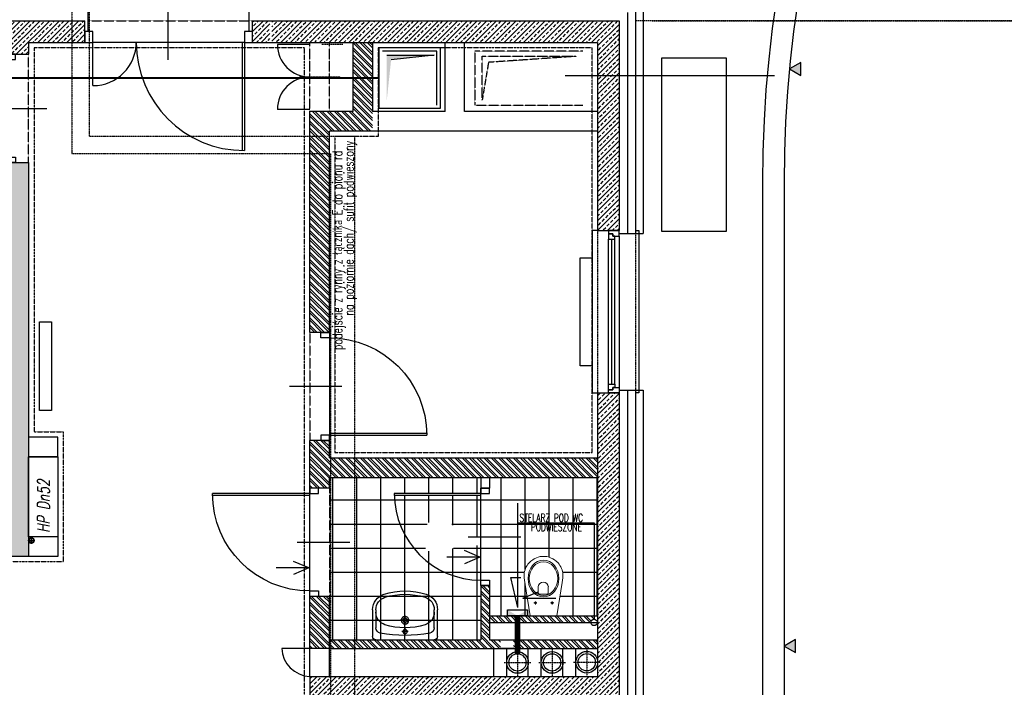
# Model space of a CAD drawing. Header units: inches. Extents: x -281236 to -70395, y 38777 to 102341.
# Tile 68 of 244: x -144510 to -143600, y 51038 to 51655. Entities that reach past the tile are written whole.
import ezdxf
from ezdxf.enums import TextEntityAlignment as Align

# ---------------------------------------------------------------- set-up
doc = ezdxf.new("R2010")
doc.units = ezdxf.units.IN
doc.header["$MEASUREMENT"] = 0
for name, pattern in [('CENTER', [2, 1.25, -0.25, 0.25, -0.25]), ('DASHDOT', [1, 0.5, -0.25, 0, -0.25]), ('DASHED', [0.75, 0.5, -0.25]), ('DASHED2', [0.375, 0.25, -0.125]), ('DIVIDE', [31.75, 12.7, -6.35, 0, -6.35, 0, -6.35]), ('HIDDEN', [0.375, 0.25, -0.125])]:
    doc.linetypes.add(name, pattern=pattern)
doc.layers.get('0').update_dxf_attribs({"color": 101})
for name, color, linetype in [('Cieniutko', 8, 'Continuous'), ('Drz---drzwi', 5, 'Continuous'), ('Ins-co', 203, 'Continuous'), ('ins-kan-deszcz', 132, 'Continuous'), ('Ins-went', 141, 'Continuous'), ('Ins-wod', 152, 'Continuous'), ('Ins-wod-opis', 155, 'Continuous'), ('m-went-strzałki', 161, 'Continuous'), ('m-went-wentylacja', 255, 'Continuous'), ('m-went-wywiew', 1, 'Continuous'), ('Okn---okna', 5, 'Continuous'), ('opis-drogowy', 7, 'Continuous'), ('Opis-info', 2, 'Continuous'), ('Os-osie', 8, 'CENTER'), ('Pos-hatch', 144, 'Continuous'), ('Pzt-chodniki', 8, 'Continuous'), ('Sc-beton', 7, 'Continuous'), ('Sc-beton-hatch', 86, 'Continuous'), ('Sc-cegla pustak', 42, 'Continuous'), ('Sc-cegla pustak-hatch', 8, 'Continuous'), ('Sc-gk', 120, 'Continuous'), ('Sc-izolacja term-styropian', 151, 'STYROPIAN-KA'), ('Sc-kamien', 31, 'Continuous'), ('Sc-nadproza kon', 5, 'DASHED2'), ('Sc-silikat', 61, 'Continuous'), ('Sch-opis', 51, 'Continuous'), ('Suf-widok', 8, 'Continuous'), ('W-idok nad', 5, 'DASHED2'), ('W-otwor-strop-nad', 126, 'DASHED2'), ('Wyp-sanitar', 131, 'Continuous')]:
    doc.layers.add(name, color=color, linetype=linetype)
doc.styles.add('IT12', font='ITALICT.SHX', dxfattribs={"width": 0.8, "height": 0.12})
doc.styles.add('ROMANS', font='romans', dxfattribs={"width": 0.85})
doc.linetypes.add('BATTING', pattern='A,0.0001,-0.1,[134,ltypeshp.shx,S=0.1,R=0,X=-0.1,Y=0],-0.2,[134,ltypeshp.shx,S=0.1,R=180,X=0.1,Y=0],-0.1', length=0.4001)
doc.linetypes.add('STYROPIAN-KA', pattern='A,0.0001,-0.1,[135,ltypeshp.shx,S=0.1,R=0,X=-0.1,Y=0],0,[135,ltypeshp.shx,S=0.1,R=180,X=0.1,Y=0],-0.1', length=0.2001)
pattern_1 = [(45, (-196049.7697, 113974.1994), (-4.49012806, 4.49012806), []), (45, (-196045.2795, 113974.1994), (-4.49012806, 4.49012806), [3.175, -1.5875])]
pattern_2 = [(135, (-196049.7697, 113974.1994), (-3.36759605, -3.36759605), []), (135, (-196049.7697, 113976.4445), (-3.36759605, -3.36759605), [])]

# ---------------------------------------------------------------- blocks, each defined once
blk = doc.blocks.new('_0630_DRZWI_90')
at = {"ltscale": 7}
for p, q in [((5, 8), (5, 98)), ((6.8, 8), (6.8, 97.98))]:
    blk.add_line(p, q, dxfattribs=at)
at = {"ltscale": 25}
for p, q in [((50, 19.7), (50, -28.9)), ((5, 8), (0, 8)), ((0, 8), (5, 8)), ((0, 0), (0, 8)), ((5, 0), (0, 0)), ((5, 0), (0, 0)), ((95, 8), (5, 8)), ((5, 8), (5, 0)), ((95, 8), (95, 0)), ((100, 8), (95, 8)), ((95, 0), (100, 0)), ((95, 0), (100, 0)), ((100, 0), (100, 8))]:
    blk.add_line(p, q, dxfattribs=at)
at = {"ltscale": 7}
blk.add_arc((5, 8), 90, 0, 90, dxfattribs=at)
blk = doc.blocks.new('_GKJDFKG')
at = {"ltscale": 25}
for p, q in [((-8, -5), (-8, 0)), ((-8, 0), (-8, -5)), ((0, 0), (-8, 0)), ((0, -5), (0, 0)), ((0, -5), (0, 0)), ((-8, -85), (-8, -5)), ((-8, -5), (0, -5)), ((-19.7, -45), (28.9, -45)), ((-8, -85), (0, -85)), ((-8, -90), (-8, -85)), ((0, -90), (-8, -90)), ((0, -85), (0, -90)), ((0, -85), (0, -90))]:
    blk.add_line(p, q, dxfattribs=at)
at = {"ltscale": 7}
for p, q in [((-8, -5), (-88, -5)), ((-8, -6.8), (-87.98, -6.8))]:
    blk.add_line(p, q, dxfattribs=at)
blk.add_arc((-8, -5), 80, 180, 270)
blk = doc.blocks.new('umywalka_60x45')
at = {"ltscale": 25}
for p, q in [((-27, 0), (27, 0)), ((-30, -27.72), (-30, -3)), ((3, -7.5), (-3, -7.5)), ((0, -4.5), (0, -10.5)), ((30, -3), (30, -27.72)), ((-27, -27.72), (-27, -11.03)), ((4.5, -18), (-4.5, -18)), ((0, -13.5), (0, -22.5)), ((27, -11.03), (27, -27.72))]:
    blk.add_line(p, q, dxfattribs=at)
for centre, radius in [((0, -7.5), 2), ((0, -18), 3.5), ((0, -18), 2)]:
    blk.add_circle(centre, radius, dxfattribs=at)
for centre, radius, start, end in [((27, -3), 3, 0, 90), ((-27, -3), 3, 90, 180), ((-22, -11.03), 5, 100.52627, 180), ((0, -129.43), 125.43, 79.47373, 100.52627), ((22, -11.03), 5, 0, 79.47373), ((-15, -25.28), 12, 107.3129, 180), ((0, -73.4), 62.4, 72.6871, 107.3129), ((15, -25.28), 12, 0, 72.6871), ((-15, -27.72), 15, 180, 252.6871), ((-15, -27.72), 12, 180, 252.6871), ((15, -27.72), 12, 287.3129, 0), ((15, -27.72), 15, 287.3129, 0), ((0, 20.4), 65.4, 252.6871, 287.3129), ((0, 20.4), 62.4, 252.6871, 287.3129)]:
    blk.add_arc(centre, radius, start, end, dxfattribs=at)
blk = doc.blocks.new('_FKHJK')
for p, q in [((-10, 0), (-15, 0)), ((-15, 0), (-15, -150)), ((25, 0), (28, 0)), ((28, 0), (28, -150)), ((0, -142), (0, -8)), ((3, -142), (3, -8)), ((6, -142), (6, -8)), ((10, -5), (10, -145)), ((-15, -150), (-10, -150)), ((28, -150), (25, -150))]:
    blk.add_line(p, q)
at = {"linetype": 'DASHED2'}
for p, q in [((-10, 0), (-10, -150)), ((25, 0), (25, -150))]:
    blk.add_line(p, q, dxfattribs=at)
for points in [[(10, -5), (10, 0), (0, 0), (0, -3), (4, -3), (4, -5)], [(6, -8), (6, -5), (4, -5), (4, -3), (0, -3), (0, -5), (0, -8)], [(6, -142), (6, -145), (4, -145), (4, -147), (0, -147), (0, -145), (0, -142)], [(10, -145), (10, -150), (0, -150), (0, -147), (4, -147), (4, -145)]]:
    blk.add_lwpolyline(points, close=True)
blk = doc.blocks.new('_KOLO_WC_PODWIESZONE')
at = {"lineweight": 0}
for p, q in [((-12.21, 0), (-17.15, -30.7)), ((-12.21, 0), (12.21, 0)), ((12.21, 0), (17.15, -30.7)), ((-8.01, -11.98), (-9.42, -11.98)), ((-8.01, -11.98), (-8.01, -10.54)), ((-8.01, -11.98), (-6.53, -11.98)), ((-8.01, -11.98), (-8.01, -13.41)), ((7.49, -11.98), (6.08, -11.98)), ((7.49, -11.98), (7.49, -10.54)), ((7.49, -11.98), (8.97, -11.98)), ((7.49, -11.98), (7.49, -13.41)), ((-4.44, -21.51), (-4.44, -26.77)), ((-3.5, -20.21), (4, -20.21)), ((4.94, -21.51), (4.94, -26.77)), ((-17.15, -30.7), (-17.82, -35.14)), ((-17.82, -35.14), (-17.77, -39.69)), ((17.15, -30.7), (17.82, -35.14)), ((17.82, -35.14), (17.77, -39.69)), ((-17.77, -39.69), (-17.51, -41.08)), ((-17.51, -41.08), (-17.12, -42.53)), ((-17.12, -42.53), (-16.6, -43.93)), ((-16.6, -43.93), (-15.97, -45.29)), ((-15.97, -45.29), (-15.22, -46.59)), ((15.97, -45.29), (15.22, -46.59)), ((16.6, -43.93), (15.97, -45.29)), ((17.12, -42.53), (16.6, -43.93)), ((17.51, -41.08), (17.12, -42.53)), ((17.77, -39.69), (17.51, -41.08)), ((-15.22, -46.59), (-14.37, -47.83)), ((-14.37, -47.83), (-13.41, -48.99)), ((-13.41, -48.99), (-11.77, -50.6)), ((-11.77, -50.6), (-10, -51.94)), ((-10, -51.94), (-8.71, -52.72)), ((-8.71, -52.72), (-6.54, -53.77)), ((-6.54, -53.77), (-5.07, -54.25)), ((-5.07, -54.25), (-3.02, -54.72)), ((5.07, -54.25), (3.02, -54.72)), ((6.54, -53.77), (5.07, -54.25)), ((8.71, -52.72), (6.54, -53.77)), ((10, -51.94), (8.71, -52.72)), ((11.77, -50.6), (10, -51.94)), ((13.41, -48.99), (11.77, -50.6)), ((14.37, -47.83), (13.41, -48.99)), ((15.22, -46.59), (14.37, -47.83)), ((-3.02, -54.72), (-1.52, -54.92)), ((-1.52, -54.92), (0, -55)), ((1.52, -54.92), (0, -55)), ((3.02, -54.72), (1.52, -54.92))]:
    blk.add_line(p, q, dxfattribs=at)
for centre, radius, start, end in [((-3.24, -21.39), 1.2, 102.23395, 185.88986), ((0.25, -26.54), 4.7, 182.80221, 357.19779), ((3.75, -21.39), 1.2, 354.11014, 77.76605)]:
    blk.add_arc(centre, radius, start, end, dxfattribs=at)
for major_axis, ratio in [((0, -17), 0.838235), ((0, -15.54), 0.845174)]:
    blk.add_ellipse((0.05, -34.5), major_axis=major_axis, ratio=ratio, dxfattribs=at)
for centre in [(-8.01, -11.98), (7.49, -11.98)]:
    blk.add_ellipse(centre, major_axis=(0.599, 0.599), ratio=1, start_param=5.497787, end_param=11.780972, dxfattribs=at)
blk = doc.blocks.new('_DKGJHF')
at = {"ltscale": 7}
for p, q in [((-21.08, -77), (35.92, -77)), ((-5, -145.5), (-104.98, -145.5)), ((-5, -147.5), (-105, -147.5))]:
    blk.add_line(p, q, dxfattribs=at)
for points in [[(5, -7.5), (5, 0), (-5, 0), (-5, -7.5)], [(5, -155), (5, -147.5), (-5, -147.5), (-5, -155)]]:
    blk.add_lwpolyline(points, close=True, dxfattribs=at)
for points in [[(-45, -7.5), (-5, -7.5)], [(-5, -147.5), (-5, -7.5)]]:
    blk.add_lwpolyline(points, dxfattribs=at)
for centre, radius, start, end in [((-5, -7.5), 40, 180, 270), ((-5, -147.5), 100, 90, 180)]:
    blk.add_arc(centre, radius, start, end)
blk = doc.blocks.new('_STRZAŁKA_WENT')
for q in [(-6.02, -14.01), (0, -30.24), (6.02, -14.01)]:
    blk.add_line((0, 0), q)
blk = doc.blocks.new('_vxkdjhgkljhkgjhk')
for q in [(14.01, 6.02), (30.24, 0)]:
    blk.add_line((0, 0), q)
blk = doc.blocks.new('W160')
at = {"layer": 'm-went-wywiew', "color": 254, "linetype": 'HIDDEN'}
for p, q in [((-141996.39, 41106.12), (-141996.39, 41081.57)), ((-142008.66, 41093.85), (-141984.11, 41093.85))]:
    blk.add_line(p, q, dxfattribs=at)
at = {"layer": 'm-went-wywiew', "color": 254}
blk.add_circle((-141996.39, 41093.85), 10, dxfattribs=at)
at = {"layer": 'm-went-wywiew'}
blk.add_circle((-141996.39, 41093.85), 8, dxfattribs=at)
blk = doc.blocks.new('st')
at = {"layer": 'm-went-strzałki', "lineweight": -3}
blk.add_line((55839.62, 14820.38), (55867.57, 14826.73), dxfattribs=at)
at = {"layer": 'm-went-strzałki'}
for p, q in [((55867.57, 14826.73), (55867.57, 14820.38)), ((55839.62, 14820.38), (55936.05, 14820.38)), ((55867.57, 14820.38), (55867.57, 14817.63))]:
    blk.add_line(p, q, dxfattribs=at)

msp = doc.modelspace()

# ---------------------------------------------------------------- hatches: boundary and pattern name
at = {"layer": 'm-went-wentylacja'}
h = msp.add_hatch(color=256, dxfattribs=at)
h.paths.add_polyline_path([(-144059.46, 51103.69), (-144050.27, 51103.69), (-144059.46, 51109.2)])
h.paths.add_polyline_path([(-144041.09, 51103.69), (-144041.09, 51109.2), (-144050.27, 51103.69)])
at = {"layer": 'm-went-wywiew'}
msp.add_hatch(color=256, dxfattribs=at).paths.add_polyline_path([(-144171.22, 51621.86), (-144171.22, 51579.18), (-144167.12, 51617.48), (-144127.43, 51621.86)])
at = {"layer": 'opis-drogowy'}
for points in [[(-143788.37, 51615.17), (-143798.77, 51609.17), (-143788.37, 51603.17)], [(-143793.44, 51081.79), (-143803.84, 51075.79), (-143793.44, 51069.79)]]:
    msp.add_hatch(color=7, dxfattribs=at).paths.add_polyline_path(points)
at = {"layer": 'Pos-hatch'}
h = msp.add_hatch(dxfattribs=at)
h.set_pattern_fill('ANSI37', color=256, scale=7, angle=45, style=0)
h.set_pattern_definition([(90, (-196049.77, 113974.2), (-22.225, 4e-15), []), (180, (-196049.77, 113974.2), (-4e-15, -22.225), [])])
h.paths.add_polyline_path([(-144084.22, 51131.69), (-144084.22, 51136.69, -0.236068), (-144148.22, 51168.69), (-144224.22, 51168.69), (-144224.22, 51121.69), (-144224.22, 51081.69), (-144181.22, 51081.69, -0.414214), (-144184.22, 51084.69, 0.414214), (-144181.22, 51081.69), (-144127.22, 51081.69, 0.414214), (-144124.22, 51084.69), (-144124.22, 51109.41, 0.328237), (-144134.76, 51123.73), (-144134.76, 51123.73, -0.328238), (-144124.22, 51109.41), (-144124.22, 51084.69, -0.414214), (-144127.22, 51081.69), (-144084.22, 51081.69)])
h.paths.add_polyline_path([(-144084.22, 51168.69), (-144107.99, 51168.69, -0.589015), (-144136.85, 51168.69), (-144148.22, 51168.69, 0.236068), (-144084.22, 51136.69)], flags=16)
h.paths.add_polyline_path([(-144084.22, 51214.89), (-144164.2, 51214.89, 0.156509), (-144148.22, 51168.69), (-144136.85, 51168.69, -0.127227), (-144138.92, 51176.69, -1), (-144105.92, 51176.69), (-144084.22, 51176.69)], flags=17)
h.paths.add_polyline_path([(-144164.22, 51216.69), (-144084.22, 51216.69), (-144084.22, 51221.69), (-144084.22, 51231.69), (-144224.22, 51231.69), (-144224.22, 51221.69), (-144224.22, 51168.69), (-144148.22, 51168.69, -0.162278)])
h.paths.add_polyline_path([(-144076.22, 51231.69), (-144076.22, 51221.69), (-144076.22, 51216.69), (-144084.22, 51216.69), (-144084.22, 51168.69), (-143976.22, 51168.69), (-143976.22, 51231.69)])
h.paths.add_polyline_path([(-144044.04, 51138.83), (-144043.99, 51143.38), (-144043.73, 51144.77), (-144043.34, 51146.22), (-144042.82, 51147.62), (-144042.19, 51148.98), (-144041.45, 51150.28), (-144040.59, 51151.52), (-144039.64, 51152.68), (-144037.99, 51154.29), (-144036.22, 51155.63), (-144034.93, 51156.42), (-144032.76, 51157.46), (-144031.29, 51157.94), (-144029.24, 51158.42), (-144027.74, 51158.61), (-144026.22, 51158.69), (-144024.71, 51158.61), (-144023.2, 51158.42), (-144021.15, 51157.94), (-144019.68, 51157.46), (-144017.51, 51156.42), (-144016.22, 51155.63), (-144014.45, 51154.29), (-144012.81, 51152.68), (-144011.85, 51151.52), (-144011, 51150.28), (-144010.25, 51148.98), (-144009.62, 51147.62), (-144009.11, 51146.22), (-144008.71, 51144.77), (-144008.46, 51143.38), (-144008.4, 51138.83), (-144009.07, 51134.4), (-144014.01, 51103.69), (-143976.22, 51103.69), (-143976.22, 51168.69), (-144084.22, 51168.69), (-144084.22, 51136.69), (-144076.22, 51136.69), (-144076.22, 51131.69), (-144076.22, 51103.69), (-144038.43, 51103.69), (-144043.37, 51134.4)])
h.paths.add_polyline_path([(-144089.7, 51158.57), (-144062.1, 51158.57), (-144062.1, 51176.57), (-144089.7, 51176.57)], flags=9)
h.paths.add_polyline_path([(-144086.5, 51179.37), (-144066.9, 51179.37), (-144066.9, 51197.37), (-144086.5, 51197.37)], flags=9)
at = {"layer": 'Sc-beton-hatch'}
h = msp.add_hatch(dxfattribs=at)
h.set_pattern_fill('ANSI33', color=256, style=0)
h.set_pattern_definition(pattern_1)
h.paths.add_polyline_path([(-144538.5, 51643.69), (-144546.39, 51633.69), (-144522.22, 51633.69), (-144522.22, 51622.69), (-144514.22, 51622.69), (-144512.22, 51622.69), (-144512.22, 51643.69)])
h.paths.add_polyline_path([(-144502.22, 51633.69), (-144450.22, 51633.69), (-144450.22, 51643.69), (-144512.22, 51643.69), (-144512.22, 51622.69), (-144502.22, 51622.69)])
h.paths.add_polyline_path([(-144450.22, 51643.69), (-144450.22, 51653.69), (-144512.22, 51653.69), (-144512.22, 51643.69)])
h.paths.add_polyline_path([(-144512.22, 51643.69), (-144512.22, 51653.69), (-144530.61, 51653.69), (-144538.5, 51643.69)])
h.paths.add_polyline_path([(-144468.97, 51635.23), (-144468.97, 51652.15), (-144451.72, 51652.15), (-144451.72, 51635.23)], flags=9)
h = msp.add_hatch(dxfattribs=at)
h.set_pattern_fill('ANSI33', color=256, style=0)
h.set_pattern_definition(pattern_1)
h.paths.add_polyline_path([(-144279.07, 51643.69), (-144295.22, 51643.69), (-144295.22, 51633.69), (-144279.07, 51633.69)])
h.paths.add_polyline_path([(-144279.07, 51653.69), (-144295.22, 51653.69), (-144295.22, 51643.69), (-144279.07, 51643.69)])
h.paths.add_polyline_path([(-144213.83, 51653.69), (-144277.22, 51653.69), (-144277.22, 51643.69), (-144205.95, 51643.69)])
h.paths.add_polyline_path([(-144205.95, 51643.69), (-144277.22, 51643.69), (-144277.22, 51633.69), (-144198.06, 51633.69)])
h.paths.add_polyline_path([(-143990.73, 51643.69), (-144205.95, 51643.69), (-144198.06, 51633.69), (-143990.73, 51633.69)])
h.paths.add_polyline_path([(-143990.73, 51653.69), (-144213.83, 51653.69), (-144205.95, 51643.69), (-143990.73, 51643.69)])
h.paths.add_polyline_path([(-143966.22, 51643.69), (-143990.73, 51643.69), (-143990.73, 51633.69), (-143976.22, 51633.69), (-143976.22, 51502.69), (-143966.22, 51502.69)])
h.paths.add_polyline_path([(-143956.22, 51653.69), (-143966.22, 51653.69), (-143966.22, 51643.69), (-143956.22, 51643.69)])
h.paths.add_polyline_path([(-143966.22, 51653.69), (-143990.73, 51653.69), (-143990.73, 51643.69), (-143966.22, 51643.69)])
h.paths.add_polyline_path([(-143956.22, 51643.69), (-143966.22, 51643.69), (-143966.22, 51502.69), (-143956.22, 51502.69)])
h.paths.add_polyline_path([(-143956.22, 51502.69), (-143966.22, 51502.69), (-143966.22, 51459.69), (-143956.22, 51459.69)])
h.paths.add_polyline_path([(-143966.22, 51502.69), (-143976.22, 51502.69), (-143976.22, 51459.69), (-143966.22, 51459.69)])
h.paths.add_polyline_path([(-143974.68, 51567.3), (-143957.76, 51567.3), (-143957.76, 51550.05), (-143974.68, 51550.05)], flags=9)
h.paths.add_polyline_path([(-143974.68, 51606.87), (-143957.76, 51606.87), (-143957.76, 51589.62), (-143974.68, 51589.62)], flags=9)
h = msp.add_hatch(dxfattribs=at)
h.set_pattern_fill('ANSI33', color=256, style=0)
h.set_pattern_definition(pattern_1)
h.paths.add_polyline_path([(-144781.22, 51148.69), (-144771.22, 51148.69), (-144771.22, 51158.69), (-144701.22, 51158.69), (-144701.22, 51168.69), (-144781.22, 51168.69)])
h.paths.add_polyline_path([(-144781.22, 51168.69), (-144791.22, 51168.69), (-144791.22, 51148.69), (-144781.22, 51148.69)])
h.paths.add_polyline_path([(-144781.22, 51168.69), (-144701.22, 51168.69), (-144701.22, 51178.69), (-144771.22, 51178.69), (-144771.22, 51492.69), (-144649.22, 51492.69), (-144649.22, 51502.69), (-144781.22, 51502.69)])
h.paths.add_polyline_path([(-144781.22, 51502.69), (-144791.22, 51502.69), (-144791.22, 51168.69), (-144781.22, 51168.69)])
h.paths.add_polyline_path([(-144567.22, 51168.69), (-144567.22, 51158.69), (-144512.22, 51158.69), (-144512.22, 51168.69)])
h.paths.add_polyline_path([(-144512.22, 51168.69), (-144512.22, 51502.69), (-144649.22, 51502.69), (-144649.22, 51492.69), (-144522.22, 51492.69), (-144522.22, 51178.69), (-144567.22, 51178.69), (-144567.22, 51168.69)])
h.paths.add_polyline_path([(-144512.22, 51158.69), (-144502.22, 51158.69), (-144502.22, 51168.69), (-144512.22, 51168.69)])
h.paths.add_polyline_path([(-144502.22, 51502.69), (-144512.22, 51502.69), (-144512.22, 51168.69), (-144502.22, 51168.69)])
h.paths.add_polyline_path([(-144512.22, 51502.69), (-144512.22, 51522.69), (-144522.22, 51522.69), (-144522.22, 51512.69), (-144771.22, 51512.69), (-144771.22, 51616.38), (-144781.22, 51616.38), (-144781.22, 51502.69)])
h.paths.add_polyline_path([(-144781.22, 51616.38), (-144791.22, 51616.38), (-144791.22, 51502.69), (-144781.22, 51502.69)])
h.paths.add_polyline_path([(-144502.22, 51522.69), (-144512.22, 51522.69), (-144512.22, 51502.69), (-144502.22, 51502.69)])
h.paths.add_polyline_path([(-144671.67, 51494.23), (-144671.67, 51511.15), (-144654.42, 51511.15), (-144654.42, 51494.23)], flags=9)
h.paths.add_polyline_path([(-144789.68, 51567.3), (-144772.76, 51567.3), (-144772.76, 51550.05), (-144789.68, 51550.05)], flags=9)
h.paths.add_polyline_path([(-144789.68, 51606.87), (-144772.76, 51606.87), (-144772.76, 51589.62), (-144789.68, 51589.62)], flags=9)
h = msp.add_hatch(dxfattribs=at)
h.set_pattern_fill('ANSI33', color=256, style=0)
h.set_pattern_definition(pattern_1)
h.paths.add_polyline_path([(-143966.22, 51309.69), (-143976.22, 51309.69), (-143976.22, 51168.69), (-143966.22, 51168.69)])
h.paths.add_polyline_path([(-143966.22, 51168.69), (-143956.22, 51168.69), (-143956.22, 51309.69), (-143966.22, 51309.69)])
h.paths.add_polyline_path([(-143956.22, 51168.69), (-143966.22, 51168.69), (-143966.22, 51037.69), (-143956.22, 51037.69)])
h.paths.add_polyline_path([(-143966.22, 51168.69), (-143976.22, 51168.69), (-143976.22, 51047.69), (-144242.22, 51047.69), (-144242.22, 51037.69), (-143966.22, 51037.69)])
h.paths.add_polyline_path([(-144242.22, 51037.69), (-144242.22, 51027.69), (-143976.22, 51027.69), (-143976.22, 50973.69), (-143966.22, 50973.69), (-143966.22, 51037.69)])
h.paths.add_polyline_path([(-143956.22, 51037.69), (-143966.22, 51037.69), (-143966.22, 50973.69), (-143956.22, 50973.69)])
h.paths.add_polyline_path([(-144010.16, 51029.23), (-144010.16, 51046.15), (-143992.91, 51046.15), (-143992.91, 51029.23)], flags=9)
h.paths.add_polyline_path([(-144159.78, 51029.23), (-144159.78, 51046.15), (-144142.53, 51046.15), (-144142.53, 51029.23)], flags=9)
at = {"layer": 'Sc-cegla pustak-hatch'}
h = msp.add_hatch(dxfattribs=at)
h.set_pattern_fill('ANSI32', color=256, scale=0.5, angle=90, style=0)
h.set_pattern_definition(pattern_2)
h.paths.add_polyline_path([(-143976.22, 51249.69), (-144007.03, 51249.69), (-144007.03, 51231.69), (-143976.22, 51231.69)])
h.paths.add_polyline_path([(-144224.22, 51249.69), (-144224.22, 51265.69), (-144232.22, 51265.69), (-144242.22, 51265.69), (-144242.22, 51221.69), (-144234.22, 51221.69), (-144224.22, 51221.69), (-144224.22, 51231.69), (-144007.03, 51231.69), (-144007.03, 51249.69)])
h.paths.add_polyline_path([(-144242.22, 51365.69), (-144224.22, 51365.69), (-144224.22, 51502.69), (-144242.22, 51502.69)])
h.paths.add_polyline_path([(-144242.22, 51502.69), (-144224.22, 51502.69), (-144224.22, 51531.54), (-144242.22, 51531.54)])
h.paths.add_polyline_path([(-144224.22, 51551.69), (-144184.22, 51551.69), (-144184.22, 51616.15), (-144198.06, 51633.69), (-144202.22, 51633.69), (-144202.22, 51569.69), (-144242.22, 51569.69), (-144242.22, 51531.54), (-144224.22, 51531.54)])
h.paths.add_polyline_path([(-144198.06, 51633.69), (-144184.22, 51616.15), (-144184.22, 51633.69)])
h.paths.add_polyline_path([(-144010.16, 51232.72), (-144010.16, 51248.66), (-143992.91, 51248.66), (-143992.91, 51232.72)], flags=9)
h.paths.add_polyline_path([(-144159.78, 51232.72), (-144159.78, 51248.66), (-144142.53, 51248.66), (-144142.53, 51232.72)], flags=24)
h.paths.add_polyline_path([(-144159.78, 51218.72), (-144159.78, 51234.66), (-144142.53, 51234.66), (-144142.53, 51218.72)], flags=9)
h.paths.add_polyline_path([(-144241.19, 51567.3), (-144225.25, 51567.3), (-144225.25, 51550.05), (-144241.19, 51550.05)], flags=24)
h.paths.add_polyline_path([(-144201.19, 51606.87), (-144185.25, 51606.87), (-144185.25, 51589.62), (-144201.19, 51589.62)], flags=24)
h.paths.add_polyline_path([(-144205.94, 51544.29), (-144205.94, 51652.29), (-144219.44, 51652.29), (-144219.44, 51544.29)], flags=9)
h = msp.add_hatch(dxfattribs=at)
h.set_pattern_fill('ANSI32', color=256, scale=0.5, angle=90, style=0)
h.set_pattern_definition(pattern_2)
h.paths.add_polyline_path([(-144065.88, 51081.69), (-144076.22, 51081.69), (-144076.22, 51131.69), (-144084.22, 51131.69), (-144084.22, 51081.69), (-144224.22, 51081.69), (-144224.22, 51073.69), (-144065.88, 51073.69)])
h.paths.add_polyline_path([(-143976.22, 51081.69), (-144053.88, 51081.69), (-144053.88, 51073.69), (-143976.22, 51073.69)])
h.paths.add_polyline_path([(-143979.54, 51100.69), (-143979.54, 51103.69), (-144060.21, 51103.69), (-144060.21, 51097.69), (-143982.54, 51097.69, -0.414214)])
h.paths.add_polyline_path([(-144060.21, 51103.69), (-144076.22, 51103.69), (-144076.22, 51097.69), (-144060.21, 51097.69)])
h.paths.add_polyline_path([(-144010.16, 51072.52), (-144010.16, 51082.87), (-143992.91, 51082.87), (-143992.91, 51072.52)], flags=9)
h.paths.add_polyline_path([(-144010.16, 51095.68), (-144010.16, 51105.7), (-143992.91, 51105.7), (-143992.91, 51095.68)], flags=9)
h.paths.add_polyline_path([(-144242.22, 51073.69), (-144224.22, 51073.69), (-144224.22, 51121.69), (-144242.22, 51121.69)])

# ---------------------------------------------------------------- linework, layer by layer
msp.add_lwpolyline([(-143917.2, 51619.08), (-143917.2, 51459.08), (-143857.2, 51459.08), (-143857.2, 51619.08)], close=True)
msp.add_lwpolyline([(-144006.21, 51602.98), (-143812.69, 51602.98)])
at = {"layer": 'Cieniutko', "linetype": 'DASHED2'}
msp.add_line((-143925.84, 51653.69), (-142813.83, 51653.69), dxfattribs=at)
at = {"layer": 'Drz---drzwi'}
for points in [[(-144242.22, 51631.69), (-144272.22, 51631.69)], [(-144242.22, 51571.69), (-144272.22, 51571.69)], [(-144242.22, 51073.69), (-144268.22, 51073.69)]]:
    msp.add_lwpolyline(points, dxfattribs=at)
for centre, radius, start, end in [((-144242.22, 51631.69), 30, 180, 270), ((-144242.22, 51571.69), 30, 90, 180), ((-144241.02, 51074.9), 27.23, 182.5399, 267.4601)]:
    msp.add_arc(centre, radius, start, end, dxfattribs=at)
at = {"layer": 'Ins-co'}
for points in [[(-143992.29, 51434.69), (-143981.29, 51434.69), (-143981.29, 51334.69), (-143992.29, 51334.69)], [(-144492.03, 51375.35), (-144481.03, 51375.35), (-144481.03, 51293.35), (-144492.03, 51293.35)]]:
    msp.add_lwpolyline(points, close=True, dxfattribs=at)
at = {"layer": 'ins-kan-deszcz', "linetype": 'DASHED', "ltscale": 0.5}
msp.add_lwpolyline([(-144211.77, 51631.62), (-144231.28, 51631.62)], dxfattribs=at)
at = {"layer": 'Ins-went'}
msp.add_line((-144053.88, 51073.67), (-144065.88, 51073.67), dxfattribs=at)
at = {"layer": 'Ins-wod', "linetype": 'DASHED', "ltscale": 0.5}
for p, q in [((-144200.52, 51546.69), (-144446.36, 51546.69)), ((-144223.02, 51530.69), (-144462.36, 51530.69))]:
    msp.add_line(p, q, dxfattribs=at)
at = {"layer": 'Ins-wod'}
for p, q in [((-144502.67, 51173.37), (-144496.67, 51173.37)), ((-144499.67, 51170.37), (-144499.67, 51176.37))]:
    msp.add_line(p, q, dxfattribs=at)
at = {"layer": 'Ins-wod', "linetype": 'DASHED', "ltscale": 0.5}
for points in [[(-144462.36, 51961.53), (-144462.36, 51530.69)], [(-144446.36, 51961.53), (-144446.36, 51546.69)]]:
    msp.add_lwpolyline(points, dxfattribs=at)
at = {"layer": 'Ins-wod', "linetype": 'DASHED2'}
for points in [[(-144200.52, 50819.69), (-144200.52, 51546.69)], [(-144223.02, 51530.69), (-144223.02, 50871.38)]]:
    msp.add_lwpolyline(points, dxfattribs=at)
at = {"layer": 'Ins-wod'}
msp.add_lwpolyline([(-144502.22, 51250.69), (-144475.22, 51250.69), (-144475.22, 51176.69), (-144502.22, 51176.69)], close=True, dxfattribs=at)
for centre, radius in [((-144499.67, 51173.35), 2.55), ((-144499.67, 51173.37), 2)]:
    msp.add_circle(centre, radius, dxfattribs=at)
at = {"layer": 'm-went-wentylacja'}
msp.add_lwpolyline([(-144059.46, 51109.2), (-144041.09, 51109.2), (-144041.09, 51103.69), (-144059.46, 51103.69)], close=True, dxfattribs=at)
at = {"layer": 'm-went-wentylacja', "const_width": 5}
msp.add_lwpolyline([(-144050.27, 51068.65), (-144050.27, 51103.69)], dxfattribs=at)
at = {"layer": 'm-went-wywiew'}
for p, q in [((-144124.94, 51625.6), (-144174.94, 51625.6)), ((-144124.94, 51575.6), (-144124.94, 51625.6)), ((-144171.22, 51621.86), (-144127.43, 51621.86)), ((-144127.43, 51621.86), (-144167.12, 51617.48))]:
    msp.add_line(p, q, dxfattribs=at)
at = {"layer": 'm-went-wywiew', "linetype": 'DASHED', "const_width": 2}
msp.add_lwpolyline([(-144178.25, 51600.67), (-144638.97, 51600.84), (-144638.97, 51677.01)], dxfattribs=at)
at = {"layer": 'm-went-wywiew', "color": 254}
msp.add_lwpolyline([(-144178.25, 51628.89), (-144121.78, 51628.89), (-144121.78, 51572.45), (-144178.25, 51572.45)], close=True, dxfattribs=at)
at = {"layer": 'opis-drogowy', "color": 7}
for points in [[(-143788.37, 51615.17), (-143798.77, 51609.17), (-143788.37, 51603.17), (-143788.37, 51615.17)], [(-143793.44, 51081.79), (-143803.84, 51075.79), (-143793.44, 51069.79), (-143793.44, 51081.79)]]:
    msp.add_lwpolyline(points, dxfattribs=at)
at = {"layer": 'Os-osie', "ltscale": 0.2}
msp.add_lwpolyline([(-144252.22, 51601.69), (-144214.22, 51601.69)], dxfattribs=at)
at = {"layer": 'Pzt-chodniki'}
for p, q in [((-143823.84, 51503.69), (-143823.84, 50503.7)), ((-143823.84, 51503.69), (-143823.84, 50503.69)), ((-143803.84, 51503.69), (-143803.84, 50483.7)), ((-143803.84, 51503.69), (-143803.84, 50483.69))]:
    msp.add_line(p, q, dxfattribs=at)
for radius in [1120, 1100]:
    msp.add_arc((-142703.84, 51503.69), radius, 90, 180, dxfattribs=at)
at = {"layer": 'Sc-beton'}
for p, q in [((-145126.22, 51653.69), (-144450.22, 51653.69)), ((-143956.22, 51653.69), (-143956.22, 51459.69)), ((-144295.22, 51633.69), (-143976.22, 51633.69)), ((-143956.22, 51309.69), (-143956.22, 50827.69))]:
    msp.add_line(p, q, dxfattribs=at)
for points in [[(-144450.22, 51633.69), (-144450.22, 51653.69)], [(-144295.22, 51653.69), (-143956.22, 51653.69)], [(-144295.22, 51633.69), (-144295.22, 51653.69)], [(-144502.22, 51633.69), (-144450.22, 51633.69)], [(-144502.22, 51633.69), (-144502.22, 51622.69)], [(-143976.22, 51633.69), (-143976.22, 51459.69)], [(-144522.22, 51622.69), (-144502.22, 51622.69)], [(-144522.22, 51522.69), (-144502.22, 51522.69)], [(-144502.22, 51522.69), (-144502.22, 51158.69)], [(-143976.22, 51459.69), (-143956.22, 51459.69)], [(-143976.22, 51309.69), (-143976.22, 51047.69)], [(-143976.22, 51309.69), (-143956.22, 51309.69)], [(-144502.22, 51158.69), (-144567.22, 51158.69)], [(-144242.22, 51047.69), (-143976.22, 51047.69)], [(-144242.22, 51047.69), (-144242.22, 51027.69)]]:
    msp.add_lwpolyline(points, dxfattribs=at)
at = {"layer": 'Sc-cegla pustak'}
for p, q in [((-144117.22, 51569.69), (-144117.22, 51633.69)), ((-144099.22, 51569.69), (-144099.22, 51633.69)), ((-143976.22, 51551.69), (-144224.22, 51551.69))]:
    msp.add_line(p, q, dxfattribs=at)
for points in [[(-144202.22, 51569.69), (-144202.22, 51633.69)], [(-144184.22, 51633.69), (-144184.22, 51569.69)], [(-144242.22, 51365.69), (-144242.22, 51569.69)], [(-144202.22, 51569.69), (-144242.22, 51569.69)], [(-144117.22, 51569.69), (-144184.22, 51569.69)], [(-144117.22, 51569.69), (-144184.22, 51569.69)], [(-143976.22, 51569.69), (-144099.22, 51569.69)], [(-143976.22, 51569.69), (-144099.22, 51569.69)], [(-144224.22, 51365.69), (-144224.22, 51551.69)], [(-144224.22, 51365.69), (-144242.22, 51365.69)], [(-144475.22, 51268.69), (-144502.22, 51268.69)], [(-144475.22, 51250.69), (-144475.22, 51268.69)], [(-144242.22, 51221.69), (-144242.22, 51265.69)], [(-144224.22, 51265.69), (-144242.22, 51265.69)], [(-144224.22, 51249.69), (-144224.22, 51265.69)], [(-144475.22, 51250.69), (-144502.22, 51250.69)], [(-144224.22, 51249.69), (-143976.22, 51249.69)], [(-144224.22, 51221.69), (-144224.22, 51231.69)], [(-144224.22, 51231.69), (-143976.22, 51231.69)], [(-144224.22, 51221.69), (-144242.22, 51221.69)], [(-144475.22, 51176.69), (-144502.22, 51176.69)], [(-144475.22, 51176.69), (-144475.22, 51158.69)], [(-144475.22, 51158.69), (-144502.22, 51158.69)], [(-144242.22, 51047.69), (-144242.22, 51121.69)], [(-144224.22, 51121.69), (-144242.22, 51121.69)], [(-144224.22, 51047.69), (-144224.22, 51121.69)], [(-144224.22, 51073.69), (-144242.22, 51073.69)]]:
    msp.add_lwpolyline(points, dxfattribs=at)
at = {"layer": 'Sc-gk'}
msp.add_lwpolyline([(-144076.22, 51103.69), (-143976.22, 51103.69)], dxfattribs=at)
at = {"layer": 'Sc-izolacja term-styropian', "linetype": 'ByBlock'}
for p, q in [((-143941.22, 51668.69), (-143941.22, 51457.19)), ((-143941.22, 51312.19), (-143941.22, 50825.19))]:
    msp.add_line(p, q, dxfattribs=at)
at = {"layer": 'Sc-izolacja term-styropian', "linetype": 'BATTING', "ltscale": 0.35}
for p, q in [((-143948.72, 51661.19), (-143948.72, 51457.19)), ((-143948.72, 51312.19), (-143948.72, 50825.19))]:
    msp.add_line(p, q, dxfattribs=at)
at = {"layer": 'Sc-izolacja term-styropian', "linetype": 'ByBlock'}
for points in [[(-144447.22, 51643.69), (-144447.22, 51668.69)], [(-144298.22, 51643.69), (-144298.22, 51668.69)], [(-143956.22, 51457.19), (-143941.22, 51457.19)], [(-143956.22, 51312.19), (-143941.22, 51312.19)]]:
    msp.add_lwpolyline(points, dxfattribs=at)
at = {"layer": 'Sc-kamien'}
msp.add_line((-143934.22, 51675.69), (-143934.22, 51457.19), dxfattribs=at)
for points in [[(-143941.22, 51457.19), (-143934.22, 51457.19)], [(-143941.22, 51312.19), (-143934.22, 51312.19), (-143934.22, 50825.19), (-143941.22, 50825.19)]]:
    msp.add_lwpolyline(points, dxfattribs=at)
at = {"layer": 'Sc-nadproza kon', "linetype": 'DASHDOT', "ltscale": 0.5}
for points in [[(-144447.22, 51653.69), (-144295.22, 51653.69)], [(-144242.22, 51569.69), (-144242.22, 51633.69)], [(-144224.22, 51569.69), (-144224.22, 51633.69)], [(-144502.22, 51522.69), (-144502.22, 51622.69)], [(-144242.22, 51365.69), (-144242.22, 51265.69)], [(-144224.22, 51221.69), (-144224.22, 51121.69)]]:
    msp.add_lwpolyline(points, dxfattribs=at)
at = {"layer": 'Sc-silikat'}
for p, q in [((-144072.27, 51047.69), (-144072.27, 51073.69)), ((-144060.27, 51047.69), (-144060.27, 51073.69)), ((-144040.27, 51047.69), (-144040.27, 51073.69)), ((-144028.27, 51047.69), (-144028.27, 51073.69)), ((-144008.27, 51047.69), (-144008.27, 51073.69)), ((-143996.34, 51047.69), (-143996.34, 51073.69))]:
    msp.add_line(p, q, dxfattribs=at)
for points in [[(-144084.22, 51231.69), (-144084.22, 51221.69)], [(-144076.22, 51231.69), (-144076.22, 51221.69)], [(-144084.22, 51221.69), (-144076.22, 51221.69)], [(-144084.22, 51131.69), (-144084.22, 51081.69)], [(-144084.22, 51131.69), (-144076.22, 51131.69)], [(-144076.22, 51131.69), (-144076.22, 51081.69)], [(-144224.22, 51081.69), (-144084.22, 51081.69)], [(-144076.22, 51081.69), (-143976.22, 51081.69)], [(-144076.22, 51081.69), (-143976.22, 51081.69)], [(-144224.22, 51073.69), (-143976.22, 51073.69)], [(-144224.22, 51073.69), (-143976.22, 51073.69)]]:
    msp.add_lwpolyline(points, dxfattribs=at)
at = {"layer": 'Sch-opis'}
for points in [[(-144049.92, 51189.82), (-143979.54, 51189.82), (-143979.54, 51100.69)], [(-144076.22, 51097.69), (-143976.22, 51097.69)]]:
    msp.add_lwpolyline(points, dxfattribs=at)
msp.add_circle((-143979.54, 51097.69), 3, dxfattribs=at)
at = {"layer": 'Suf-widok', "linetype": 'DIVIDE', "ltscale": 0.02}
for points in [[(-144497.22, 51628.69), (-144497.22, 51273.69), (-144470.22, 51273.69), (-144470.22, 51153.69), (-144766.22, 51153.69), (-144766.22, 50958.69), (-144836.22, 50958.69), (-144836.22, 50812.69), (-144247.22, 50812.69), (-144247.22, 51628.69)], [(-144179.22, 51628.69), (-144179.22, 51546.69), (-144219.22, 51546.69), (-144219.22, 51254.69), (-143981.22, 51254.69), (-143981.22, 51628.69)]]:
    msp.add_lwpolyline(points, close=True, dxfattribs=at)
at = {"layer": 'W-idok nad', "ltscale": 5}
msp.add_line((-143141.22, 51653.69), (-143941.22, 51653.69), dxfattribs=at)
at = {"layer": 'W-otwor-strop-nad', "linetype": 'DASHDOT', "ltscale": 0.5}
for p, q in [((-144089.84, 51625.65), (-144089.84, 51575.65)), ((-143989.84, 51625.65), (-144089.84, 51625.65)), ((-144082.95, 51580.16), (-144082.95, 51620.77)), ((-144082.95, 51620.77), (-143995.98, 51620.77)), ((-143995.98, 51620.77), (-144077.08, 51615.2)), ((-144077.08, 51615.2), (-144082.95, 51580.16)), ((-144089.84, 51575.65), (-143989.84, 51575.65))]:
    msp.add_line(p, q, dxfattribs=at)

# ---------------------------------------------------------------- block references
at = {"layer": 'Drz---drzwi', "rotation": 90}
msp.add_blockref('_DKGJHF', (-144450.22, 51638.69), dxfattribs=at)
at = {"layer": 'Drz---drzwi', "xscale": -1}
for p, rotation in [((-144514.22, 51622.69), 90), ((-144232.22, 51265.69), 270), ((-144234.22, 51221.69), 90)]:
    msp.add_blockref('_0630_DRZWI_90', p, dxfattribs=dict(at, rotation=rotation))
at = {"layer": 'Drz---drzwi'}
msp.add_blockref('_GKJDFKG', (-144076.22, 51221.69), dxfattribs=at)
at = {"layer": 'Ins-went', "xscale": -1, "rotation": 270}
for p in [(-144085.22, 51157.95), (-144243.22, 51147.95)]:
    msp.add_blockref('_STRZAŁKA_WENT', p, dxfattribs=at)
at = {"layer": 'Ins-went'}
msp.add_blockref('_vxkdjhgkljhkgjhk', (-144045.21, 51120.04), dxfattribs=at)
at = {"layer": 'm-went-strzałki', "rotation": 90}
msp.add_blockref('st', (-129229.58, -4728.33), dxfattribs=at)
at = {"layer": 'm-went-wywiew'}
for p in [(-2053.89, 9966.8), (-2021.89, 9966.8), (-1989.84, 9966.99)]:
    msp.add_blockref('W160', p, dxfattribs=at)
at = {"layer": 'Okn---okna'}
msp.add_blockref('_FKHJK', (-143966.22, 51459.69), dxfattribs=at)
at = {"layer": 'Wyp-sanitar', "rotation": 180}
msp.add_blockref('_KOLO_WC_PODWIESZONE', (-144026.22, 51103.69), dxfattribs=at)
at = {"layer": 'Wyp-sanitar', "xscale": -1, "rotation": 180}
msp.add_blockref('umywalka_60x45', (-144154.22, 51081.69), dxfattribs=at)

# ---------------------------------------------------------------- texts
at = {"layer": 'Ins-wod-opis', "style": 'IT12', "width": 0.75}
msp.add_text(' HP Dn52', height=11, rotation=90, dxfattribs=at).set_placement((-144482.93, 51174.96, -29.5))
at = {"layer": 'Opis-info', "style": 'ROMANS', "width": 0.7}
for s, p in [('na poziomie dach/ sufit podwieszony', (-144205.73, 51461.97)), ('podejście z rynny z łącznika E do pionu rd', (-144215.59, 51441.4))]:
    msp.add_text(s, height=9, rotation=90, dxfattribs=at).set_placement(p, align=Align.MIDDLE)
at = {"layer": 'Sch-opis', "style": 'ROMANS', "width": 0.7}
for s, p in [('STELARZ POD WC ', (-144048.44, 51190.7)), ('PODWIESZONE', (-144037.84, 51182.11))]:
    msp.add_text(s, height=7.2, dxfattribs=at).set_placement(p)

doc.saveas('drawing.dxf')
